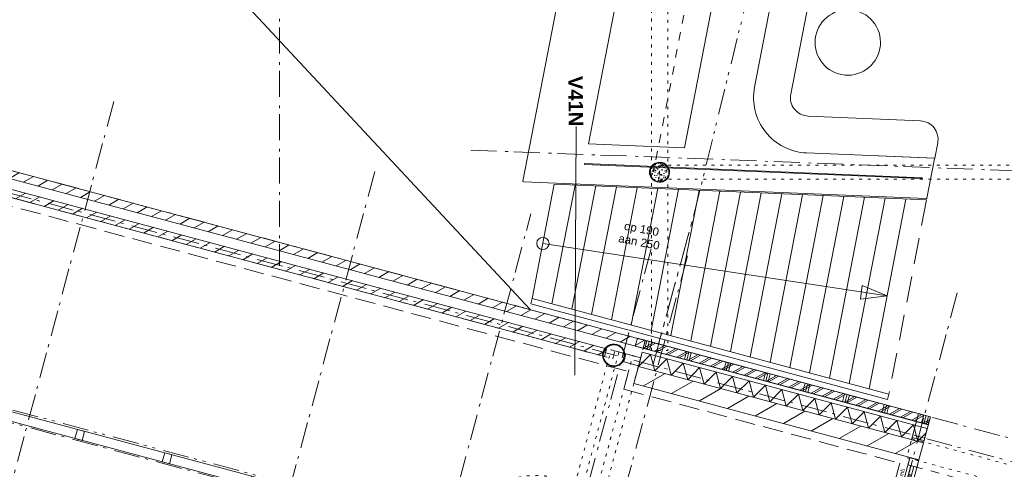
# Model space of a CAD drawing. Header units: millimetres. Extents: x -62314 to 79800, y -34032 to 28340.
# Tile 75 of 256: x 37808 to 49834, y -13472 to -7982. Entities that reach past the tile are written whole.
import ezdxf
from ezdxf.enums import TextEntityAlignment as Align

# ---------------------------------------------------------------- set-up
doc = ezdxf.new("R2010")
doc.units = ezdxf.units.MM
doc.header["$LTSCALE"] = 508
doc.header["$PDMODE"] = 1
doc.header["$PDSIZE"] = -2
for name, pattern in [('Dash Style-1', [0.41664, 0.20828, -0.20836]), ('Dash Style-12', [0.9375, 0.625, -0.3125]), ('Dash Style-2', [0.694425, 0.48607, -0.208355]), ('Dash Style-5', [0.20828, 0.069425, -0.138855]), ('Dash Style-6', [1.04164, 0.625, -0.20828, 0.06943, -0.13893]), ('Dash Style-8', [1.25, 0.625, -0.20828, 0.06943, -0.13893, 0.06943, -0.13893])]:
    doc.linetypes.add(name, pattern=pattern)
for name, color, linetype, lineweight in [('(00) tekening-aanzicht grijs', 8, 'Continuous', 0), ('(00) tekening-bovenliggend', 8, 'Dash Style-1', 0), ('(00) tekening-lijn draairichting', 7, 'Dash Style-1', 0), ('(00) tekening-merk kozijn', 40, 'Continuous', 0), ('(00) tekening-stramien-algemeen', 7, 'Dash Style-6', 0), ('(00) tekening-verwijzing', 33, 'Fence_Line', 0), ('(00) tekst-algemeen', 8, 'Continuous', 0), ('(00) tekst-klein', 8, 'Continuous', 0), ('(00) tekst-tekening verwijzing', 8, 'Continuous', 0), ('(02) sloop-demarcatielijn', 5, 'Dash Style-1', 0), ('(04) bouwaanvraag-brandweer-bestaand-WBDBO 60min', 1, 'Dash Style-2', 0), ('(21) buitenwanden-bestaand', 7, 'Continuous', 0), ('(21) buitenwanden-X baksteen_metselwerk', 92, 'Continuous', 0), ('(22) binnenwanden-X kalkzandsteen', 1, 'Continuous', 0), ('(22) binnenwanden-X metal stud _', 92, 'Continuous', 0), ('(22) binnenwanden-X metal stud l', 92, 'Continuous', 0), ('(28) hoofddraagconstructie-bovenliggend', 1, 'Dash Style-5', 0), ('(28) hoofddraagconstructie-H staalprofielen', 33, 'Continuous', 0), ('(42) binnenwandafwerkingen-R plaatmateriaal algemeen', 12, 'Continuous', 0), ('(__) constructies_materialen-K isolatie', 8, 'Continuous', 0), ('(__) constructies_materialen-q beton', 6, 'Continuous', 0), ('(__) constructies_materialen-Xh2 staalproducten', 1, 'Continuous', 0), ('None', 7, 'Continuous', 0)]:
    doc.layers.add(name, color=color, linetype=linetype, lineweight=lineweight)
doc.styles.add('Arial', font='Arial')
doc.styles.add('Arial Bold (bold)', font='Arial Bold')
doc.linetypes.add('Fence_Line', pattern='A,0,[1,Fence_Line.shx,S=0.19685,R=0,X=0,Y=-0.441942],-5', length=5)
pattern_1 = [(45, (0, 0), (-89.80256, 89.80256), [])]
pattern_2 = [(90, (0, 0), (500, 0), []), (90, (30, 0), (500, 0), []), (90, (60, 0), (500, 0), [])]

# ---------------------------------------------------------------- blocks, each defined once
blk = doc.blocks.new('podium bovenaanzicht')
at = {"layer": '(00) tekening-aanzicht grijs', "color": 17, "lineweight": 0, "transparency": 33554687, "flags": 128}
blk.add_lwpolyline([(2561, -1666), (2561, -7667, 0.458765), (3337, -8334), (4886, -8100), (4886, -7907, 0.458765), (4628, -7684), (3270, -7889, -0.458765), (3011, -7667), (3011, -1666, -0.458765), (3270, -1443), (4628, -1648, 0.458765), (4886, -1426), (4886, -1232), (3337, -998, 0.458765), (2561, -1666)], format="xyb", close=True, dxfattribs=at)
for points in [[(3538, -2020), (3577, -2019), (3616, -2021), (3655, -2027), (3693, -2037), (3730, -2050), (3765, -2067), (3799, -2087), (3830, -2111), (3859, -2138), (3885, -2167), (3908, -2198), (3928, -2232), (3945, -2268), (3958, -2305), (3967, -2343), (3973, -2382), (3974, -2421), (3972, -2460), (3966, -2499), (3956, -2537), (3943, -2574), (3926, -2609), (3906, -2643), (3882, -2674), (3856, -2703), (3826, -2729), (3795, -2753), (3761, -2773), (3725, -2789), (3688, -2802), (3650, -2811), (3611, -2817), (3572, -2819), (3533, -2817), (3494, -2811), (3456, -2801), (3419, -2787), (3384, -2770), (3350, -2750), (3319, -2726), (3290, -2700), (3264, -2671), (3240, -2639), (3221, -2605), (3204, -2570), (3191, -2532), (3182, -2494), (3176, -2456), (3174, -2416), (3177, -2377), (3183, -2338), (3192, -2300), (3206, -2263), (3223, -2228), (3243, -2194), (3267, -2163), (3293, -2134), (3323, -2108), (3354, -2085), (3388, -2065), (3424, -2048), (3461, -2035), (3499, -2026)], [(3574, -3519), (3614, -3521), (3652, -3526), (3691, -3536), (3727, -3549), (3763, -3566), (3797, -3586), (3828, -3610), (3857, -3636), (3884, -3665), (3907, -3696), (3927, -3730), (3944, -3766), (3957, -3803), (3967, -3841), (3973, -3880), (3974, -3919), (3973, -3958), (3967, -3997), (3957, -4035), (3944, -4072), (3927, -4107), (3907, -4141), (3884, -4172), (3857, -4202), (3828, -4228), (3797, -4251), (3763, -4271), (3727, -4288), (3691, -4301), (3652, -4311), (3614, -4317), (3574, -4319), (3535, -4317), (3496, -4311), (3458, -4301), (3421, -4288), (3386, -4271), (3352, -4251), (3321, -4228), (3292, -4202), (3265, -4172), (3242, -4141), (3222, -4107), (3205, -4072), (3192, -4035), (3182, -3997), (3176, -3958), (3174, -3919), (3176, -3880), (3182, -3841), (3192, -3803), (3205, -3766), (3222, -3730), (3242, -3696), (3265, -3665), (3292, -3636), (3321, -3610), (3352, -3586), (3386, -3566), (3421, -3549), (3458, -3536), (3496, -3526), (3535, -3521)], [(3574, -5814), (3535, -5812), (3496, -5806), (3458, -5796), (3421, -5783), (3386, -5766), (3352, -5746), (3321, -5723), (3292, -5697), (3265, -5667), (3242, -5636), (3222, -5602), (3205, -5567), (3192, -5530), (3182, -5492), (3176, -5453), (3174, -5414), (3176, -5375), (3182, -5336), (3192, -5298), (3205, -5261), (3222, -5225), (3242, -5191), (3265, -5160), (3292, -5131), (3321, -5105), (3352, -5081), (3386, -5061), (3421, -5044), (3458, -5031), (3496, -5021), (3535, -5016), (3574, -5014), (3614, -5016), (3652, -5021), (3691, -5031), (3727, -5044), (3763, -5061), (3797, -5081), (3828, -5105), (3857, -5131), (3884, -5160), (3907, -5191), (3927, -5225), (3944, -5261), (3957, -5298), (3967, -5336), (3973, -5375), (3974, -5414), (3973, -5453), (3967, -5492), (3957, -5530), (3944, -5567), (3927, -5602), (3907, -5636), (3884, -5667), (3857, -5697), (3828, -5723), (3797, -5746), (3763, -5766), (3727, -5783), (3691, -5796), (3652, -5806), (3614, -5812)], [(3538, -7312), (3499, -7306), (3461, -7297), (3424, -7284), (3388, -7268), (3354, -7248), (3323, -7224), (3293, -7198), (3267, -7169), (3243, -7138), (3223, -7104), (3206, -7069), (3192, -7032), (3183, -6994), (3177, -6955), (3174, -6916), (3176, -6877), (3182, -6838), (3191, -6800), (3204, -6763), (3221, -6727), (3240, -6694), (3264, -6662), (3290, -6633), (3319, -6606), (3350, -6582), (3384, -6562), (3419, -6545), (3456, -6532), (3494, -6522), (3533, -6516), (3572, -6514), (3611, -6515), (3650, -6521), (3688, -6530), (3725, -6543), (3761, -6560), (3795, -6580), (3826, -6603), (3856, -6629), (3882, -6658), (3906, -6689), (3926, -6723), (3943, -6758), (3956, -6795), (3966, -6833), (3972, -6872), (3974, -6911), (3973, -6951), (3967, -6989), (3958, -7028), (3945, -7065), (3928, -7100), (3908, -7134), (3885, -7166), (3859, -7195), (3830, -7221), (3799, -7245), (3765, -7265), (3730, -7282), (3693, -7296), (3655, -7306), (3616, -7312), (3577, -7314)]]:
    blk.add_lwpolyline(points, close=True, dxfattribs=at)
at = {"layer": '(42) binnenwandafwerkingen-R plaatmateriaal algemeen', "color": 17, "lineweight": 0, "transparency": 33554687, "flags": 128}
blk.add_lwpolyline([(2561, -1666, -0.015686), (2563, -1623, -0.439913), (3337, -998), (3485, -1021), (4878, -1231), (4881, -1231, 0.458765), (4886, -1226), (4886, -734, 0.371956), (4882, -729), (4877, -728), (15, 5), (5, 5, 0.414214), (0, 0), (0, -9332, 0.414214), (5, -9337), (15, -9337), (4877, -8604), (4882, -8603, 0.371956), (4886, -8598), (4886, -8106, 0.458765), (4881, -8101), (4878, -8102), (3337, -8334, -0.458765), (2561, -7667)], format="xyb", close=True, dxfattribs=at)
blk.add_lwpolyline([(1861, -773), (1168, -669), (1168, -671), (700, -601), (700, -8731), (1168, -8661), (1168, -8663), (1861, -8559)], close=True, dxfattribs=at)
at = {"layer": 'None', "color": 17, "lineweight": 0, "transparency": 33554687, "flags": 128}
for points in [[(711, -356), (4781, -970), (4782, -960), (711, -346)], [(700, -8988), (4782, -8372), (4781, -8363), (700, -8978)]]:
    blk.add_lwpolyline(points, close=True, dxfattribs=at)
at = {"layer": '(00) tekst-algemeen', "color": 17, "transparency": 33554687, "insert": (1281, -4742), "char_height": 100.69, "attachment_point": 8, "line_spacing_factor": 0.962448, "style": 'Arial'}
blk.add_mtext('niet betreedbare\\Pkunstplantenbak', dxfattribs=at)
blk = doc.blocks.new('trap tribune 01')
at = {"layer": 'None', "color": 17, "lineweight": 0, "transparency": 33554687}
for p, q in [((0, -14339), (4500, -13660)), ((4250, -16057), (4250, -13698)), ((3500, -16005), (3500, -13811)), ((3750, -16022), (3750, -13773)), ((4000, -16040), (4000, -13735)), ((2750, -15952), (2750, -13924)), ((3000, -15970), (3000, -13886)), ((3250, -15987), (3250, -13848)), ((2000, -15900), (2000, -14037)), ((2250, -15917), (2250, -13999)), ((2500, -15935), (2500, -13962)), ((1000, -15829), (1000, -14188)), ((1250, -15847), (1250, -14150)), ((1500, -15865), (1500, -14112)), ((1750, -15882), (1750, -14075)), ((250, -15777), (250, -14301)), ((500, -15794), (500, -14263)), ((750, -15812), (750, -14225)), ((0, -14339), (0, -15759)), ((0, -15074), (4250, -14902)), ((0, -15759), (-5, -15829)), ((4495, -16145), (-5, -15829)), ((4500, -16075), (0, -15759)), ((4500, -16075), (4495, -16145))]:
    blk.add_line(p, q, dxfattribs=at)
at = {"layer": 'None', "color": 17, "linetype": 'Dash Style-12', "lineweight": 0, "transparency": 33554687}
blk.add_line((4500, -13660), (4500, -16075), dxfattribs=at)
at = {"layer": 'None', "color": 17, "lineweight": 0, "transparency": 33554687, "flags": 128}
blk.add_lwpolyline([(3928, -14834), (4250, -14902), (3937, -15004)], close=True, dxfattribs=at)
at = {"layer": 'None', "color": 17, "lineweight": 0, "transparency": 33554687}
blk.add_circle((0, -15074), 75, dxfattribs=at)
at = {"layer": '(00) tekst-algemeen', "color": 17, "transparency": 33554687, "insert": (1150, -14884), "char_height": 100.7, "attachment_point": 8, "line_spacing_factor": 0.962448, "style": 'Arial'}
blk.add_mtext('op 190\\Paan 250', dxfattribs=at)
blk = doc.blocks.new('Group-16-1')
at = {"layer": 'None', "color": 17, "transparency": 33554687}
for name, p, rotation in [('trap tribune 01', (-116325, -38230), 349.0118766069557), ('podium bovenaanzicht', (-117665, -43106), 349.0118766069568)]:
    blk.add_blockref(name, p, dxfattribs=dict(at, rotation=rotation))
blk = doc.blocks.new('Group-17-1')
at = {"layer": '(00) tekening-bovenliggend', "color": 17, "lineweight": 0, "transparency": 33554687}
blk.add_line((-116225, -43799), (-117847, -52154), dxfattribs=at)
at = {"layer": 'None', "color": 17, "transparency": 33554687}
blk.add_blockref('Group-16-1', (0, 0), dxfattribs=at)
blk = doc.blocks.new('00-merk kozijn')
at = {"layer": '(00) tekening-merk kozijn', "color": 2, "lineweight": 0, "transparency": 33554687, "flags": 128}
blk.add_lwpolyline([(233, 50, 0.105357), (349, 75), (350, 75), (350, 225), (349, 225, 0.105357), (233, 250), (-233, 250, 0.105357), (-349, 225), (-350, 225), (-350, 75), (-349, 75, 0.105357), (-233, 50)], format="xyb", close=True, dxfattribs=at)
at = {"layer": 'None', "color": 7, "linetype": 'Continuous', "lineweight": 0, "transparency": 33554687}
blk.add_point((0, 0), dxfattribs=at)
at = {"layer": '(00) tekening-merk kozijn', "color": 2, "transparency": 33554687, "style": 'Arial'}
blk.add_attdef('MERK', text='', height=101, dxfattribs=at).set_placement((0, 150), align=Align.MIDDLE_CENTER)
blk = doc.blocks.new('Group-70-1')
at = {"layer": '(00) tekening-lijn draairichting', "color": 17, "lineweight": 0, "transparency": 33554687, "flags": 128}
blk.add_lwpolyline([(38458, 8495), (38458, 9395, 0.414214), (37558, 8495)], format="xyb", close=True, dxfattribs=at)
at = {"layer": 'None', "color": 17, "lineweight": 0, "transparency": 33554687, "flags": 128}
for points in [[(37195, 8495), (37262, 8495), (37262, 8381), (37195, 8381)], [(37262, 8495), (45252, 8495), (45252, 8381), (37262, 8381)], [(37491, 8495), (37558, 8495), (37558, 8381), (37491, 8381)], [(37558, 8495), (38458, 8495), (38458, 8381), (37558, 8381)], [(38458, 8495), (38525, 8495), (38525, 8381), (38458, 8381)], [(38647, 8495), (38713, 8495), (38713, 8381), (38647, 8381)], [(39728, 8495), (39818, 8495), (39818, 8381), (39728, 8381)], [(40831, 8495), (40921, 8495), (40921, 8381), (40831, 8381)], [(41935, 8495), (42025, 8495), (42025, 8381), (41935, 8381)], [(43038, 8495), (43128, 8495), (43128, 8381), (43038, 8381)], [(44142, 8495), (44232, 8495), (44232, 8381), (44142, 8381)], [(45252, 8495), (45319, 8495), (45319, 8381), (45252, 8381)]]:
    blk.add_lwpolyline(points, close=True, dxfattribs=at)
at = {"layer": '(00) tekening-merk kozijn', "color": 1, "transparency": 33554687}
blk.add_blockref('00-merk kozijn', (38008, 8495), dxfattribs=at).add_auto_attribs({'MERK': 'bestaand'})
blk = doc.blocks.new('Group-72-1')
at = {"layer": 'None', "color": 17, "transparency": 33554687}
blk.add_blockref('Group-70-1', (0, 0), dxfattribs=at)
blk = doc.blocks.new('kolom rond')
at = {"layer": '(28) hoofddraagconstructie-H staalprofielen', "color": 1, "lineweight": 0, "transparency": 33554687, "flags": 128}
for points in [[(-137, 0, -0.414214), (0, 136, -0.414214), (136, 0, -0.414214), (0, -137, -0.414214)], [(-129, 0, -0.414214), (0, 128, -0.414214), (128, 0, -0.414214), (0, -129, -0.414214)]]:
    blk.add_lwpolyline(points, format="xyb", close=True, dxfattribs=at)
blk.add_lwpolyline([(128, 0), (128, -13), (126, -25), (123, -37), (119, -49), (113, -61), (107, -71), (99, -82), (91, -91), (82, -99), (71, -107), (61, -113), (49, -119), (37, -123), (25, -126), (13, -128), (0, -129), (-13, -128), (-25, -126), (-37, -123), (-49, -119), (-61, -113), (-71, -107), (-82, -99), (-91, -91), (-99, -82), (-107, -71), (-113, -61), (-119, -49), (-123, -37), (-126, -25), (-128, -13), (-129, 0), (-128, 13), (-126, 25), (-123, 37), (-119, 49), (-113, 61), (-107, 71), (-99, 82), (-91, 91), (-82, 99), (-71, 107), (-61, 113), (-49, 119), (-37, 123), (-25, 126), (-13, 128), (0, 128), (13, 128), (25, 126), (37, 123), (49, 119), (61, 113), (71, 107), (82, 99), (91, 91), (99, 82), (107, 71), (113, 61), (119, 49), (123, 37), (126, 25), (128, 13)], close=True, dxfattribs=at)
blk = doc.blocks.new('bi-a-01 plt')
at = {"layer": '(00) tekening-bovenliggend', "color": 17, "linetype": 'Dash Style-5', "lineweight": 0}
blk.add_line((52, -114), (52, -994), dxfattribs=at)
at = {"layer": '(00) tekening-bovenliggend', "color": 17, "linetype": 'Dash Style-5', "lineweight": 0, "transparency": 33554687}
blk.add_arc((53, -114), 930, 270, 0, dxfattribs=at)
at = {"layer": 'None', "color": 17, "lineweight": 0, "transparency": 33554687, "flags": 128}
for points in [[(0, 0), (1034, 0), (1034, -114), (0, -114)], [(0, 0), (67, 0), (67, -114), (0, -114)], [(52, -74), (982, -74), (982, -114), (52, -114)], [(967, 0), (1034, 0), (1034, -114), (967, -114)]]:
    blk.add_lwpolyline(points, close=True, dxfattribs=at)
at = {"layer": '(00) tekening-merk kozijn', "color": 1, "transparency": 33554687}
ref = blk.add_blockref('00-merk kozijn', (517, -114), dxfattribs=dict(at, rotation=180))
ref.add_attrib('MERK', 'bi-a-01', dxfattribs={"color": 2, "transparency": 33554687, "height": 100.7, "style": 'Arial'}).set_placement((517, -264), align=Align.MIDDLE_CENTER)
at = {"layer": '(00) tekst-klein', "color": 17, "insert": (67, 2), "char_height": 50.3, "attachment_point": 7, "line_spacing_factor": 0.962448, "style": 'Arial'}
blk.add_mtext('dm 900', dxfattribs=at)
blk = doc.blocks.new('kolom 244.5x6.3-staal-beton')
at = {"layer": '(__) constructies_materialen-q beton', "linetype": 'Continuous', "lineweight": 0, "transparency": 33554687}
h = blk.add_hatch(dxfattribs=at)
h.set_pattern_fill('(__)q beton gewapend fijn 1_5', color=253, style=0, pattern_type=2)
h.set_pattern_definition([(95, (0, 0), (77.05, 64.654), [10.477, -115.252])])
h.paths.add_polyline_path([(115, 0), (115, -11), (113, -23), (111, -34), (107, -44), (102, -54), (96, -64), (89, -73), (82, -82), (73, -89), (64, -96), (54, -102), (44, -107), (34, -111), (23, -113), (11, -115), (0, -116), (-11, -115), (-23, -113), (-34, -111), (-44, -107), (-54, -102), (-64, -96), (-73, -89), (-82, -82), (-89, -73), (-96, -64), (-102, -54), (-107, -44), (-111, -34), (-113, -23), (-115, -11), (-116, 0), (-115, 11), (-113, 23), (-111, 34), (-107, 44), (-102, 54), (-96, 64), (-89, 73), (-82, 82), (-73, 89), (-64, 96), (-54, 102), (-44, 107), (-34, 111), (-23, 113), (-11, 115), (0, 115), (11, 115), (23, 113), (34, 111), (44, 107), (54, 102), (64, 96), (73, 89), (82, 82), (89, 73), (96, 64), (102, 54), (107, 44), (111, 34), (113, 23), (115, 11)])
h = blk.add_hatch(dxfattribs=at)
h.set_pattern_fill('(__)q beton gewapend fijn 1_5-1', color=8, style=0, pattern_type=2)
h.set_pattern_definition([(40, (0, 0), (-88.01, 60.6), [8.382, -92.202]), (145.45, (6.42, 5.39), (-10.957, 125.25), [8.905, -97.95]), (91.184, (-19.76, 19.76), (121.776, 89.074), [15.716, -172.88]), (141.636, (-9.61, 27.18), (-3.9, 188.55), [13.36, -146.924]), (36.18, (-19.76, 19.76), (-3.9, 188.55), [12.57, -138.3]), (66, (-4.94, 24.696), (98.736, 19.192), [10.477, -115.252]), (11, (-4.94, 24.7), (-47.597, 95.67), [8.382, -92.202]), (116.45, (3.29, 26.295), (51.14, 114.86), [8.905, -97.95]), (82.5, (0, 0), (-31.683, 34.085), [0.01, -277.224]), (82.5, (302.015, 2294.028), (-31.683, 34.0854), [0.011, -277.2237]), (82.5, (302.05, 2294.305), (-31.683, 34.0854), [0.011, -277.2237]), (82.5, (612.402, 4651.658), (-31.683, 34.08538), [0.011, -277.2237]), (82.5, (612.44, 4651.935), (-31.683, 34.08538), [0.011, -277.2237]), (52.5, (0, 0), (-12.974, 64.948), [0.01, -177.618]), (52.5, (825.335, 1075.597), (-12.9744, 64.9479), [0.011, -177.6175]), (52.5, (825.505, 1075.82), (-12.9744, 64.9479), [0.011, -177.6175]), (52.5, (2201.67, 2869.27), (-12.97435, 64.94785), [0.011, -177.6175]), (52.5, (2201.84, 2869.493), (-12.97435, 64.94785), [0.011, -177.6175]), (12.5, (-22.03, -22.03), (54.96, 50.5044), [0.01, -288.47]), (12.5, (844.31, 170.034), (54.9603, 50.5044), [0.011, -288.4695]), (12.5, (844.584, 170.095), (54.9603, 50.5044), [0.011, -288.4695]), (12.5, (3546.987, 769.203), (54.96032, 50.5044), [0.011, -288.4695]), (12.5, (3547.26, 769.264), (54.96032, 50.5044), [0.011, -288.4695]), (2.5, (-31.91, -31.91), (47.72, 67.497), [0.01, -220.436]), (2.5, (1120.5, 18.41), (47.72, 67.4973), [0.011, -220.436]), (2.5, (1120.78, 18.42), (47.72, 67.4973), [0.011, -220.436]), (2.5, (2957.37, 98.61), (47.7201, 67.4973), [0.011, -220.4356]), (2.5, (2957.65, 98.62), (47.7201, 67.4973), [0.011, -220.4356])])
h.paths.add_polyline_path([(115, 0), (115, -11), (113, -23), (111, -34), (107, -44), (102, -54), (96, -64), (89, -73), (82, -82), (73, -89), (64, -96), (54, -102), (44, -107), (34, -111), (23, -113), (11, -115), (0, -116), (-11, -115), (-23, -113), (-34, -111), (-44, -107), (-54, -102), (-64, -96), (-73, -89), (-82, -82), (-89, -73), (-96, -64), (-102, -54), (-107, -44), (-111, -34), (-113, -23), (-115, -11), (-116, 0), (-115, 11), (-113, 23), (-111, 34), (-107, 44), (-102, 54), (-96, 64), (-89, 73), (-82, 82), (-73, 89), (-64, 96), (-54, 102), (-44, 107), (-34, 111), (-23, 113), (-11, 115), (0, 115), (11, 115), (23, 113), (34, 111), (44, 107), (54, 102), (64, 96), (73, 89), (82, 82), (89, 73), (96, 64), (102, 54), (107, 44), (111, 34), (113, 23), (115, 11)])
at = {"layer": '(__) constructies_materialen-q beton', "color": 5, "lineweight": 0, "transparency": 33554687, "flags": 128}
blk.add_lwpolyline([(115, 0), (115, -11), (113, -23), (111, -34), (107, -44), (102, -54), (96, -64), (89, -73), (82, -82), (73, -89), (64, -96), (54, -102), (44, -107), (34, -111), (23, -113), (11, -115), (0, -116), (-11, -115), (-23, -113), (-34, -111), (-44, -107), (-54, -102), (-64, -96), (-73, -89), (-82, -82), (-89, -73), (-96, -64), (-102, -54), (-107, -44), (-111, -34), (-113, -23), (-115, -11), (-116, 0), (-115, 11), (-113, 23), (-111, 34), (-107, 44), (-102, 54), (-96, 64), (-89, 73), (-82, 82), (-73, 89), (-64, 96), (-54, 102), (-44, 107), (-34, 111), (-23, 113), (-11, 115), (0, 115), (11, 115), (23, 113), (34, 111), (44, 107), (54, 102), (64, 96), (73, 89), (82, 82), (89, 73), (96, 64), (102, 54), (107, 44), (111, 34), (113, 23), (115, 11)], close=True, dxfattribs=at)
at = {"layer": '(__) constructies_materialen-Xh2 staalproducten', "color": 3, "lineweight": 0, "transparency": 33554687, "flags": 128}
for points in [[(-123, 0, -0.414214), (0, 122, -0.414214), (122, 0, -0.414214), (0, -123, -0.414214)], [(-116, 0, -0.414214), (0, 115, -0.414214), (115, 0, -0.414214), (0, -116, -0.414214)]]:
    blk.add_lwpolyline(points, format="xyb", close=True, dxfattribs=at)
at = {"layer": 'None', "color": 7, "linetype": 'Continuous', "lineweight": 0, "transparency": 33554687}
blk.add_point((0, 0), dxfattribs=at)
blk = doc.blocks.new('Isolatie Object-20')
at = {"layer": '(__) constructies_materialen-K isolatie', "color": 2, "lineweight": 0, "flags": 128}
blk.add_lwpolyline([(0, 90), (3604, 90), (3604, -90), (0, -90)], close=True, dxfattribs=at)
blk.add_lwpolyline([(0, -90), (104, 90), (208, -90), (208, -90), (312, 90), (416, -90), (416, -90), (520, 90), (624, -90), (624, -90), (727, 90), (831, -90), (831, -90), (935, 90), (1039, -90), (1039, -90), (1143, 90), (1247, -90), (1247, -90), (1351, 90), (1455, -90), (1455, -90), (1559, 90), (1663, -90), (1663, -90), (1767, 90), (1871, -90), (1871, -90), (1975, 90), (2078, -90), (2078, -90), (2182, 90), (2286, -90), (2286, -90), (2390, 90), (2494, -90), (2494, -90), (2598, 90), (2702, -90), (2702, -90), (2806, 90), (2910, -90), (2910, -90), (3014, 90), (3118, -90), (3118, -90), (3222, 90), (3326, -90), (3326, -90), (3429, 90), (3533, -90), (3604, 33)], dxfattribs=at)
blk = doc.blocks.new('blok b-v1-gevel_constructie')
at = {"layer": '(21) buitenwanden-X baksteen_metselwerk', "linetype": 'Continuous', "lineweight": 0, "transparency": 33554687}
h = blk.add_hatch(dxfattribs=at)
h.set_pattern_fill('(__)F metselwerk 2', color=253, style=0, pattern_type=2)
h.set_pattern_definition([(45, (0, 0), (70.7107, -70.7107), []), (45, (14.14, -14.14), (70.7107, -70.7107), [])])
h.paths.add_polyline_path([(3374.36, 11241.48), (3374.36, 11341.48), (-229.99, 11341.48), (-229.99, 11241.48)])
at = {"layer": '(22) binnenwanden-X kalkzandsteen', "linetype": 'Continuous', "lineweight": 0, "transparency": 33554687}
h = blk.add_hatch(dxfattribs=at)
h.set_pattern_fill('(__)F kzs 1_100', color=253, style=0, pattern_type=2)
h.set_pattern_definition([(45, (0, 0), (-176.7767, 176.7767), [])])
h.paths.add_polyline_path([(3374.36, 10797.48), (3374.36, 11011.48), (-229.99, 11011.48), (-229.99, 10797.48)])
at = {"layer": '(21) buitenwanden-X baksteen_metselwerk', "color": 7, "lineweight": 0, "transparency": 33554687, "flags": 128}
blk.add_lwpolyline([(3374.36, 11241.48), (3374.36, 11341.48), (-229.99, 11341.48), (-229.99, 11241.48)], close=True, dxfattribs=at)
at = {"layer": '(22) binnenwanden-X kalkzandsteen', "color": 3, "lineweight": 0, "transparency": 33554687, "flags": 128}
blk.add_lwpolyline([(3374.36, 10797.48), (3374.36, 11011.48), (-229.99, 11011.48), (-229.99, 10797.48)], close=True, dxfattribs=at)
at = {"layer": '(28) hoofddraagconstructie-bovenliggend', "color": 2, "lineweight": 0, "transparency": 33554687, "flags": 128}
for points in [[(-4154.75, 27047.88), (66.69, 11293.24), (-126.49, 11241.48), (-4347.93, 26996.12)], [(-614.93, 13450.92), (6578.77, 15378.47), (6622.77, 15214.26), (-570.93, 13286.71)], [(-605.01, 11120.8), (-505.01, 11120.8), (-505.01, 8520.66), (-605.01, 8520.66)], [(-330, 11120.8), (-230, 11120.8), (-230, 8520.66), (-330, 8520.66)], [(3223.72, 11024.48), (6721.49, 11024.48), (6721.49, 10784.48), (3223.72, 10784.48)]]:
    blk.add_lwpolyline(points, close=True, dxfattribs=at)
at = {"layer": '(__) constructies_materialen-K isolatie', "color": 2}
blk.add_blockref('Isolatie Object-20', (-229.99, 11101.48), dxfattribs=at)
at = {"layer": 'None', "color": 17, "transparency": 33554687}
blk.add_blockref('kolom 244.5x6.3-staal-beton', (-592.93, 13368.82), dxfattribs=at)
blk = doc.blocks.new('bi-d-08 plt')
at = {"layer": '(00) tekening-lijn draairichting', "color": 17, "lineweight": 0, "transparency": 33554687}
for p, q in [((2187, -45), (2195, 1001)), ((94, -77), (94, -1123))]:
    blk.add_line(p, q, dxfattribs=at)
for centre, start, end in [((2187, -45), 89.5688, 179.5688), ((94, -77), 270, 0)]:
    blk.add_arc(centre, 1046, start, end, dxfattribs=at)
at = {"layer": 'None', "color": 17, "lineweight": 0, "transparency": 33554687}
for p, q in [((1019, -57), (204, -57)), ((1262, -57), (2077, -57))]:
    blk.add_line(p, q, dxfattribs=at)
at = {"layer": 'None', "color": 17, "lineweight": 0, "transparency": 33554687, "flags": 128}
for points in [[(4, 0), (2277, 0), (2277, -114), (4, -114)], [(4, 0), (94, 0), (94, -114), (4, -114)], [(94, -37), (1141, -37), (1141, -77), (94, -77)], [(204, -37), (1019, -37), (1019, -77), (204, -77)], [(1008, -37), (1141, -37), (1141, -77), (1008, -77)], [(1141, -37), (2187, -37), (2187, -77), (1141, -77)], [(1141, -37), (1273, -37), (1273, -77), (1141, -77)], [(1262, -37), (2077, -37), (2077, -77), (1262, -77)], [(2187, 0), (2277, 0), (2277, -114), (2187, -114)]]:
    blk.add_lwpolyline(points, close=True, dxfattribs=at)
at = {"layer": 'None', "color": 7, "linetype": 'Continuous', "lineweight": 0, "transparency": 33554687}
for p in [(0, 0), (2282, 0)]:
    blk.add_point(p, dxfattribs=at)
at = {"layer": '(00) tekening-merk kozijn', "color": 1, "transparency": 33554687}
ref = blk.add_blockref('00-merk kozijn', (1151, -121), dxfattribs=dict(at, rotation=180))
ref.add_attrib('MERK', 'bi-d-08', dxfattribs={"color": 2, "transparency": 33554687, "height": 100.7, "style": 'Arial'}).set_placement((1151, -271), align=Align.MIDDLE_CENTER)
at = {"layer": '(00) tekst-klein', "color": 17, "insert": (153, 20), "char_height": 50.3, "attachment_point": 7, "line_spacing_factor": 0.962448, "style": 'Arial'}
blk.add_mtext('dm 2090', dxfattribs=at)
blk = doc.blocks.new('blok B 01 (2D)')
at = {"layer": '(21) buitenwanden-bestaand', "linetype": 'Continuous', "lineweight": 0, "transparency": 33554687}
h = blk.add_hatch(dxfattribs=at)
h.set_pattern_fill('Brick', style=0, pattern_type=2)
h.set_pattern_definition(pattern_1)
h.paths.add_polyline_path([(28310, 11341), (28310, 11241), (47250, 11241), (47250, 11341)])
h = blk.add_hatch(dxfattribs=at)
h.set_pattern_fill('Brick', style=0, pattern_type=2)
h.set_pattern_definition(pattern_1)
h.paths.add_polyline_path([(28310, 11120), (28310, 11020), (46820, 11020), (46820, 11120)])
at = {"layer": '(22) binnenwanden-X metal stud _', "linetype": 'Continuous', "lineweight": 0, "transparency": 33554687}
h = blk.add_hatch(dxfattribs=at)
h.set_pattern_fill('(__) metal stud-_ 1_100', color=253, style=0, pattern_type=2)
h.set_pattern_definition([(0, (0, 0), (3e-14, -500), []), (0, (2e-15, -30), (3e-14, -500), []), (0, (4e-15, -60), (3e-14, -500), [])])
h.paths.add_polyline_path([(50704, 11011), (50854, 11011), (50854, 11341), (50704, 11341)])
at = {"layer": '(22) binnenwanden-X metal stud l', "linetype": 'Continuous', "lineweight": 0, "transparency": 33554687}
h = blk.add_hatch(dxfattribs=at)
h.set_pattern_fill('(__) metal stud-_ 1_100-1', color=8, style=0, pattern_type=2)
h.set_pattern_definition(pattern_2)
h.paths.add_polyline_path([(47150, 11240), (50854, 11240), (50854, 11341), (47150, 11341)])
h = blk.add_hatch(dxfattribs=at)
h.set_pattern_fill('(__) metal stud-_ 1_100-1', color=8, style=0, pattern_type=2)
h.set_pattern_definition(pattern_2)
h.paths.add_polyline_path([(47250, 11121), (47062, 11121), (47062, 11021), (47250, 11021)])
at = {"layer": '(02) sloop-demarcatielijn', "color": 6, "linetype": 'Dash Style-8', "lineweight": 0, "transparency": 33554687, "flags": 128}
blk.add_lwpolyline([(47250, -1280), (47250, 320), (47030, 320), (47030, 980), (46820, 980), (46820, 2970), (47030, 2970), (47030, 8521), (38525, 8520), (38525, 11021), (46925, 11021), (46925, 11121), (47250, 11121), (47250, 11341), (47418, 11341), (47426, 12962)], dxfattribs=at)
at = {"layer": '(04) bouwaanvraag-brandweer-bestaand-WBDBO 60min', "color": 6, "lineweight": 0, "transparency": 33554687}
for p, q in [((23945, 10920), (47150, 10920)), ((47150, 10920), (47150, 10697)), ((47150, 10697), (50640, 10697)), ((50640, 10697), (50640, 8307))]:
    blk.add_line(p, q, dxfattribs=at)
at = {"layer": '(21) buitenwanden-bestaand', "color": 1, "lineweight": 0, "transparency": 33554687, "flags": 128}
for points in [[(28310, 11341), (28310, 11241), (47250, 11241), (47250, 11341)], [(28310, 11120), (28310, 11020), (46820, 11020), (46820, 11120)]]:
    blk.add_lwpolyline(points, close=True, dxfattribs=at)
at = {"layer": '(22) binnenwanden-X metal stud _', "color": 7, "lineweight": 0, "transparency": 33554687, "flags": 128}
blk.add_lwpolyline([(50704, 11011), (50854, 11011), (50854, 11341), (50704, 11341)], close=True, dxfattribs=at)
at = {"layer": '(22) binnenwanden-X metal stud l', "color": 7, "lineweight": 0, "transparency": 33554687, "flags": 128}
for points in [[(47150, 11240), (50854, 11240), (50854, 11341), (47150, 11341)], [(47250, 11121), (47062, 11121), (47062, 11021), (47250, 11021)]]:
    blk.add_lwpolyline(points, close=True, dxfattribs=at)
at = {"layer": '(28) hoofddraagconstructie-bovenliggend', "color": 2, "lineweight": 0, "transparency": 33554687, "flags": 128}
for points in [[(46875, 11121), (46975, 11121), (46975, 8521), (46875, 8521)], [(47150, 11121), (47250, 11121), (47250, 8521), (47150, 8521)]]:
    blk.add_lwpolyline(points, close=True, dxfattribs=at)
at = {"layer": 'None', "color": 17, "transparency": 33554687}
for name, p in [('blok b-v1-gevel_constructie', (47480, 0)), ('Group-72-1', (0, 0)), ('kolom rond', (46925, 11066))]:
    blk.add_blockref(name, p, dxfattribs=at)
at = {"layer": 'None', "color": 17, "transparency": 33554687, "xscale": -1, "rotation": 90}
blk.add_blockref('bi-d-08 plt', (50741, 10797), dxfattribs=at)
at = {"layer": 'None', "color": 17, "transparency": 33554687, "rotation": 180}
blk.add_blockref('bi-a-01 plt', (46677, 8389), dxfattribs=at)
blk = doc.blocks.new('Group-162-1')
at = {"layer": '(00) tekening-verwijzing', "color": 7, "linetype": 'Continuous', "lineweight": 0, "transparency": 33554687}
blk.add_line((-118793, -51601), (-118806, -54637), dxfattribs=at)
at = {"layer": '(00) tekst-tekening verwijzing', "color": 17, "insert": (-118800, -50983), "char_height": 176.2, "attachment_point": 4, "rotation": 270.6046, "line_spacing_factor": 0.962448, "style": 'Arial Bold (bold)'}
blk.add_mtext('V41N', dxfattribs=at)
blk = doc.blocks.new('Group-176-1')
at = {"layer": '(00) tekening-stramien-algemeen', "color": 2, "lineweight": 0, "transparency": 33554687}
for p, q in [((71038, 270), (-1885, 270)), ((71038, 0), (-1885, 0)), ((71014, -2705), (-1885, -2705))]:
    blk.add_line(p, q, dxfattribs=at)
blk = doc.blocks.new('Stramien blok B')
at = {"layer": '(00) tekening-stramien-algemeen', "color": 2, "lineweight": 0, "transparency": 33554687}
for p, q in [((38526.7, 14562.5), (42430.8, -7.5)), ((50510, 1818.9), (50510, -14997.6)), ((39955, 1407.7), (39955, -14990)), ((43255, 1407.7), (43255, -14990))]:
    blk.add_line(p, q, dxfattribs=at)
at = {"layer": '(00) tekening-stramien-algemeen', "color": 2, "lineweight": 0, "transparency": 33554687, "flags": 128}
for points in [[(44780.8, -15027.7), (45230, -14578.4), (45230, 1402)], [(46213.4, -15125), (46760, -14578.4), (46760, 1402)], [(47210, 1400.3), (47210, -14578.8), (47756.5, -15125.3)]]:
    blk.add_lwpolyline(points, dxfattribs=at)
at = {"layer": 'None', "color": 17, "transparency": 33554687}
blk.add_blockref('Group-176-1', (0, 0), dxfattribs=at)

msp = doc.modelspace()

# ---------------------------------------------------------------- linework, layer by layer
at = {"layer": '(00) tekening-stramien-algemeen', "color": 2, "lineweight": 0, "transparency": 33554687}
msp.add_line((43316.28, -9573.44), (52305.32, -9917.25), dxfattribs=at)
at = {"layer": '(02) sloop-demarcatielijn', "color": 6, "linetype": 'Dash Style-8', "lineweight": 0, "transparency": 33554687, "flags": 128}
msp.add_lwpolyline([(48241.3, -1429.59), (46039.2, -10377.27), (45527.55, -12250.04)], dxfattribs=at)
at = {"layer": 'None', "color": 17, "lineweight": 0, "transparency": 33554687}
msp.add_line((29486.8, 4094.85), (44041.43, -11519.88), dxfattribs=at)

# ---------------------------------------------------------------- block references
at = {"layer": 'None', "color": 17, "transparency": 33554687}
for name, p, rotation in [('blok B 01 (2D)', (-3125.94, -10622.93), 344.9999999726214), ('Stramien blok B', (0, 0), 344.9999645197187)]:
    msp.add_blockref(name, p, dxfattribs=dict(at, rotation=rotation))
for name in ['Group-162-1', 'Group-17-1']:
    msp.add_blockref(name, (163395.98, 42314.6), dxfattribs=at)

doc.saveas('drawing.dxf')
